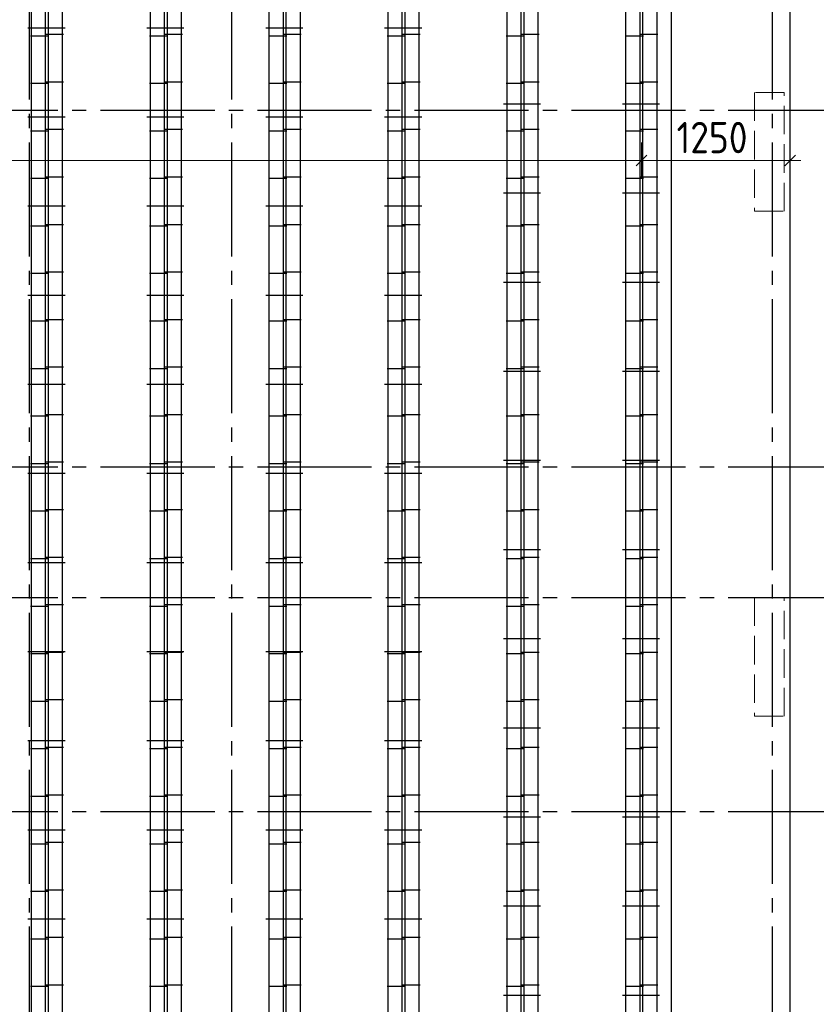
# Model space of a CAD drawing. Header units: millimetres. Extents: x 0 to 50400, y -48 to 35640.
# Tile 15 of 18: x 33735 to 40435, y 17738 to 26025. Entities that reach past the tile are written whole.
import ezdxf

# ---------------------------------------------------------------- set-up
doc = ezdxf.new("R2010")
doc.units = ezdxf.units.MM
doc.linetypes.add('______2', pattern=[324, 240, -84])
doc.linetypes.add('______5', pattern=[1320, 960, -120, 120, -120])
for name, color, linetype, lineweight in [('Standard', 7, 'Continuous', 25), ('ЖБ Пилон', 7, 'Continuous', 35), ('ЖБ Плита Фундамента верхний уровень', 7, 'Continuous', 35), ('Размерная линия_ общее', 7, 'Continuous', 13), ('Фиксатор', 7, 'Continuous', 13)]:
    doc.layers.add(name, color=color, linetype=linetype, lineweight=lineweight)
doc.layers.add('Оси', color=7, linetype='______5', lineweight=13, true_color=0x656565)
doc.styles.add('ISOCPEUR', font='txt')

msp = doc.modelspace()

# ---------------------------------------------------------------- linework, layer by layer
at = {"layer": 'Standard', "color": 254, "linetype": 'Continuous', "lineweight": -3, "true_color": 0xc4c4ff, "transparency": 33554687}
msp.add_lwpolyline([(9704, 9947.4), (39216, 9947.4), (39216, 32977.4), (9704, 32977.4), (9704, 9947.4)], dxfattribs=at)
at = {"layer": 'ЖБ Пилон', "color": 253, "linetype": '______2', "lineweight": 13, "true_color": 0xa0a0a0, "transparency": 33554687}
for p, q in [((40165.1, 25412.4), (39915.1, 25412.4)), ((39915.1, 25412.4), (39915.1, 24412.4)), ((40165.1, 24412.4), (40165.1, 25412.4)), ((39915.1, 24412.4), (40165.1, 24412.4)), ((40165.1, 21162.4), (39915.1, 21162.4)), ((39915.1, 21162.4), (39915.1, 20162.4)), ((40165.1, 20162.4), (40165.1, 21162.4)), ((39915.1, 20162.4), (40165.1, 20162.4))]:
    msp.add_line(p, q, dxfattribs=at)
at = {"layer": 'ЖБ Плита Фундамента верхний уровень', "color": 251, "linetype": 'Continuous', "lineweight": 25, "true_color": 0x656565, "transparency": 33554687}
msp.add_line((40215.1, 10012.4), (40215.1, 32912.4), dxfattribs=at)
at = {"layer": 'Оси', "color": 8, "linetype": '______5', "lineweight": -3, "transparency": 33554687}
for p, q in [((33815.1, 32912.4), (33815.1, 8317)), ((35515.1, 32912.4), (35515.1, 8317)), ((40065.1, 32912.4), (40065.1, 8317)), ((8015.1, 25262.4), (42965.1, 25262.4)), ((8015.1, 22262.4), (42965.1, 22262.4)), ((8015.1, 21162.4), (42965.1, 21162.4)), ((8015.1, 19362.4), (42965.1, 19362.4))]:
    msp.add_line(p, q, dxfattribs=at)
at = {"layer": 'Размерная линия_ общее', "color": 7, "linetype": 'Continuous', "lineweight": 13, "transparency": 33554687}
for p, q in [((38965.1, 24841.1), (38965.1, 24991.2)), ((40215.1, 24841.1), (40215.1, 24991.2)), ((9965.1, 24841.1), (38965.1, 24841.1)), ((38965.1, 24841.1), (38965.1, 24691.1)), ((38965.1, 24841.1), (38965.1, 24841.1)), ((38965.1, 24841.1), (40215.1, 24841.1)), ((40215.1, 24841.1), (40215.1, 24691.1)), ((40215.1, 24841.1), (40215.1, 24841.1)), ((40215.1, 24841.1), (40305.1, 24841.1))]:
    msp.add_line(p, q, dxfattribs=at)
at = {"layer": 'Размерная линия_ общее', "color": 7, "linetype": 'Continuous', "lineweight": 25, "transparency": 33554687}
for p, q in [((38920.1, 24796.2), (39010.1, 24886.1)), ((40170.1, 24796.2), (40260.1, 24886.1))]:
    msp.add_line(p, q, dxfattribs=at)
at = {"layer": 'Фиксатор', "color": 7, "linetype": 'Continuous', "lineweight": 25, "transparency": 33554687}
for p, q in [((33834.4, 10047.4), (33834.4, 32877.4)), ((33834.4, 10047.4), (33834.4, 32877.4)), ((33953, 10047.4), (33953, 32877.4)), ((33953, 10047.4), (33953, 32877.4)), ((33977.2, 10047.4), (33977.2, 32877.4)), ((33977.2, 10047.4), (33977.2, 32877.4)), ((34095.8, 10047.4), (34095.8, 32877.4)), ((34095.8, 10047.4), (34095.8, 32877.4)), ((34834.4, 10047.4), (34834.4, 32877.4)), ((34834.4, 10047.4), (34834.4, 32877.4)), ((34953, 10047.4), (34953, 32877.4)), ((34953, 10047.4), (34953, 32877.4)), ((34977.2, 10047.4), (34977.2, 32877.4)), ((34977.2, 10047.4), (34977.2, 32877.4)), ((35095.8, 10047.4), (35095.8, 32877.4)), ((35095.8, 10047.4), (35095.8, 32877.4)), ((35834.4, 10047.4), (35834.4, 32877.4)), ((35834.4, 10047.4), (35834.4, 32877.4)), ((35953, 10047.4), (35953, 32877.4)), ((35953, 10047.4), (35953, 32877.4)), ((35977.2, 10047.4), (35977.2, 32877.4)), ((35977.2, 10047.4), (35977.2, 32877.4)), ((36095.8, 10047.4), (36095.8, 32877.4)), ((36095.8, 10047.4), (36095.8, 32877.4)), ((36834.4, 10047.4), (36834.4, 32877.4)), ((36834.4, 10047.4), (36834.4, 32877.4)), ((36953, 10047.4), (36953, 32877.4)), ((36953, 10047.4), (36953, 32877.4)), ((36977.2, 10047.4), (36977.2, 32877.4)), ((36977.2, 10047.4), (36977.2, 32877.4)), ((37095.8, 10047.4), (37095.8, 32877.4)), ((37095.8, 10047.4), (37095.8, 32877.4)), ((37834.4, 10047.4), (37834.4, 32877.4)), ((37834.4, 10047.4), (37834.4, 32877.4)), ((37953, 10047.4), (37953, 32877.4)), ((37953, 10047.4), (37953, 32877.4)), ((37977.2, 10047.4), (37977.2, 32877.4)), ((37977.2, 10047.4), (37977.2, 32877.4)), ((38095.8, 10047.4), (38095.8, 32877.4)), ((38095.8, 10047.4), (38095.8, 32877.4)), ((38834.4, 10047.4), (38834.4, 32877.4)), ((38834.4, 10047.4), (38834.4, 32877.4)), ((38953, 10047.4), (38953, 32877.4)), ((38953, 10047.4), (38953, 32877.4)), ((38977.2, 10047.4), (38977.2, 32877.4)), ((38977.2, 10047.4), (38977.2, 32877.4)), ((39095.8, 10047.4), (39095.8, 32877.4)), ((39095.8, 10047.4), (39095.8, 32877.4)), ((33804, 25957.6), (34116, 25957.6)), ((33804, 25957.6), (34116, 25957.6)), ((34804, 25957.6), (35116, 25957.6)), ((34804, 25957.6), (35116, 25957.6)), ((35804, 25957.6), (36116, 25957.6)), ((35804, 25957.6), (36116, 25957.6)), ((36804, 25957.6), (37116, 25957.6)), ((36804, 25957.6), (37116, 25957.6)), ((33826.8, 25890.3), (33980.6, 25890.3)), ((33826.8, 25890.3), (33980.6, 25890.3)), ((34103.4, 25899.8), (33949.6, 25899.8)), ((34103.4, 25899.8), (33949.6, 25899.8)), ((34826.8, 25890.3), (34980.6, 25890.3)), ((34826.8, 25890.3), (34980.6, 25890.3)), ((35103.4, 25899.8), (34949.6, 25899.8)), ((35103.4, 25899.8), (34949.6, 25899.8)), ((35826.8, 25890.3), (35980.6, 25890.3)), ((35826.8, 25890.3), (35980.6, 25890.3)), ((36103.4, 25899.8), (35949.6, 25899.8)), ((36103.4, 25899.8), (35949.6, 25899.8)), ((36826.8, 25890.3), (36980.6, 25890.3)), ((36826.8, 25890.3), (36980.6, 25890.3)), ((37103.4, 25899.8), (36949.6, 25899.8)), ((37103.4, 25899.8), (36949.6, 25899.8)), ((37826.8, 25890.3), (37980.6, 25890.3)), ((37826.8, 25890.3), (37980.6, 25890.3)), ((38103.4, 25899.8), (37949.6, 25899.8)), ((38103.4, 25899.8), (37949.6, 25899.8)), ((38826.8, 25890.3), (38980.6, 25890.3)), ((38826.8, 25890.3), (38980.6, 25890.3)), ((39103.4, 25899.8), (38949.6, 25899.8)), ((39103.4, 25899.8), (38949.6, 25899.8)), ((33826.8, 25490.4), (33980.6, 25490.4)), ((33826.8, 25490.4), (33980.6, 25490.4)), ((34103.4, 25499.8), (33949.6, 25499.8)), ((34103.4, 25499.8), (33949.6, 25499.8)), ((34826.8, 25490.4), (34980.6, 25490.4)), ((34826.8, 25490.4), (34980.6, 25490.4)), ((35103.4, 25499.8), (34949.6, 25499.8)), ((35103.4, 25499.8), (34949.6, 25499.8)), ((35826.8, 25490.4), (35980.6, 25490.4)), ((35826.8, 25490.4), (35980.6, 25490.4)), ((36103.4, 25499.8), (35949.6, 25499.8)), ((36103.4, 25499.8), (35949.6, 25499.8)), ((36826.8, 25490.4), (36980.6, 25490.4)), ((36826.8, 25490.4), (36980.6, 25490.4)), ((37103.4, 25499.8), (36949.6, 25499.8)), ((37103.4, 25499.8), (36949.6, 25499.8)), ((37826.8, 25490.4), (37980.6, 25490.4)), ((37826.8, 25490.4), (37980.6, 25490.4)), ((38103.4, 25499.8), (37949.6, 25499.8)), ((38103.4, 25499.8), (37949.6, 25499.8)), ((38826.8, 25490.4), (38980.6, 25490.4)), ((38826.8, 25490.4), (38980.6, 25490.4)), ((39103.4, 25499.8), (38949.6, 25499.8)), ((39103.4, 25499.8), (38949.6, 25499.8)), ((37804, 25316.6), (38116, 25316.6)), ((37804, 25316.6), (38116, 25316.6)), ((38804, 25316.6), (39116, 25316.6)), ((38804, 25316.6), (39116, 25316.6)), ((33804, 25207.6), (34116, 25207.6)), ((33804, 25207.6), (34116, 25207.6)), ((34804, 25207.6), (35116, 25207.6)), ((34804, 25207.6), (35116, 25207.6)), ((35804, 25207.6), (36116, 25207.6)), ((35804, 25207.6), (36116, 25207.6)), ((36804, 25207.6), (37116, 25207.6)), ((36804, 25207.6), (37116, 25207.6)), ((33826.8, 25090.3), (33980.6, 25090.3)), ((33826.8, 25090.3), (33980.6, 25090.3)), ((34103.4, 25099.8), (33949.6, 25099.8)), ((34103.4, 25099.8), (33949.6, 25099.8)), ((34826.8, 25090.3), (34980.6, 25090.3)), ((34826.8, 25090.3), (34980.6, 25090.3)), ((35103.4, 25099.8), (34949.6, 25099.8)), ((35103.4, 25099.8), (34949.6, 25099.8)), ((35826.8, 25090.3), (35980.6, 25090.3)), ((35826.8, 25090.3), (35980.6, 25090.3)), ((36103.4, 25099.8), (35949.6, 25099.8)), ((36103.4, 25099.8), (35949.6, 25099.8)), ((36826.8, 25090.3), (36980.6, 25090.3)), ((36826.8, 25090.3), (36980.6, 25090.3)), ((37103.4, 25099.8), (36949.6, 25099.8)), ((37103.4, 25099.8), (36949.6, 25099.8)), ((37826.8, 25090.3), (37980.6, 25090.3)), ((37826.8, 25090.3), (37980.6, 25090.3)), ((38103.4, 25099.8), (37949.6, 25099.8)), ((38103.4, 25099.8), (37949.6, 25099.8)), ((38826.8, 25090.3), (38980.6, 25090.3)), ((38826.8, 25090.3), (38980.6, 25090.3)), ((39103.4, 25099.8), (38949.6, 25099.8)), ((39103.4, 25099.8), (38949.6, 25099.8)), ((34103.4, 24699.8), (33949.6, 24699.8)), ((34103.4, 24699.8), (33949.6, 24699.8)), ((35103.4, 24699.8), (34949.6, 24699.8)), ((35103.4, 24699.8), (34949.6, 24699.8)), ((36103.4, 24699.8), (35949.6, 24699.8)), ((36103.4, 24699.8), (35949.6, 24699.8)), ((37103.4, 24699.8), (36949.6, 24699.8)), ((37103.4, 24699.8), (36949.6, 24699.8)), ((38103.4, 24699.8), (37949.6, 24699.8)), ((38103.4, 24699.8), (37949.6, 24699.8)), ((39103.4, 24699.8), (38949.6, 24699.8)), ((39103.4, 24699.8), (38949.6, 24699.8)), ((33826.8, 24690.4), (33980.6, 24690.4)), ((33826.8, 24690.4), (33980.6, 24690.4)), ((34826.8, 24690.4), (34980.6, 24690.4)), ((34826.8, 24690.4), (34980.6, 24690.4)), ((35826.8, 24690.4), (35980.6, 24690.4)), ((35826.8, 24690.4), (35980.6, 24690.4)), ((36826.8, 24690.4), (36980.6, 24690.4)), ((36826.8, 24690.4), (36980.6, 24690.4)), ((37826.8, 24690.4), (37980.6, 24690.4)), ((37826.8, 24690.4), (37980.6, 24690.4)), ((38826.8, 24690.4), (38980.6, 24690.4)), ((38826.8, 24690.4), (38980.6, 24690.4)), ((37804, 24566.6), (38116, 24566.6)), ((37804, 24566.6), (38116, 24566.6)), ((38804, 24566.6), (39116, 24566.6)), ((38804, 24566.6), (39116, 24566.6)), ((33804, 24457.6), (34116, 24457.6)), ((33804, 24457.6), (34116, 24457.6)), ((34804, 24457.6), (35116, 24457.6)), ((34804, 24457.6), (35116, 24457.6)), ((35804, 24457.6), (36116, 24457.6)), ((35804, 24457.6), (36116, 24457.6)), ((36804, 24457.6), (37116, 24457.6)), ((36804, 24457.6), (37116, 24457.6)), ((33826.8, 24290.4), (33980.6, 24290.4)), ((33826.8, 24290.4), (33980.6, 24290.4)), ((34103.4, 24299.8), (33949.6, 24299.8)), ((34103.4, 24299.8), (33949.6, 24299.8)), ((34826.8, 24290.4), (34980.6, 24290.4)), ((34826.8, 24290.4), (34980.6, 24290.4)), ((35103.4, 24299.8), (34949.6, 24299.8)), ((35103.4, 24299.8), (34949.6, 24299.8)), ((35826.8, 24290.4), (35980.6, 24290.4)), ((35826.8, 24290.4), (35980.6, 24290.4)), ((36103.4, 24299.8), (35949.6, 24299.8)), ((36103.4, 24299.8), (35949.6, 24299.8)), ((36826.8, 24290.4), (36980.6, 24290.4)), ((36826.8, 24290.4), (36980.6, 24290.4)), ((37103.4, 24299.8), (36949.6, 24299.8)), ((37103.4, 24299.8), (36949.6, 24299.8)), ((37826.8, 24290.4), (37980.6, 24290.4)), ((37826.8, 24290.4), (37980.6, 24290.4)), ((38103.4, 24299.8), (37949.6, 24299.8)), ((38103.4, 24299.8), (37949.6, 24299.8)), ((38826.8, 24290.4), (38980.6, 24290.4)), ((38826.8, 24290.4), (38980.6, 24290.4)), ((39103.4, 24299.8), (38949.6, 24299.8)), ((39103.4, 24299.8), (38949.6, 24299.8)), ((33826.8, 23890.3), (33980.6, 23890.3)), ((33826.8, 23890.3), (33980.6, 23890.3)), ((34103.4, 23899.8), (33949.6, 23899.8)), ((34103.4, 23899.8), (33949.6, 23899.8)), ((34826.8, 23890.3), (34980.6, 23890.3)), ((34826.8, 23890.3), (34980.6, 23890.3)), ((35103.4, 23899.8), (34949.6, 23899.8)), ((35103.4, 23899.8), (34949.6, 23899.8)), ((35826.8, 23890.3), (35980.6, 23890.3)), ((35826.8, 23890.3), (35980.6, 23890.3)), ((36103.4, 23899.8), (35949.6, 23899.8)), ((36103.4, 23899.8), (35949.6, 23899.8)), ((36826.8, 23890.3), (36980.6, 23890.3)), ((36826.8, 23890.3), (36980.6, 23890.3)), ((37103.4, 23899.8), (36949.6, 23899.8)), ((37103.4, 23899.8), (36949.6, 23899.8)), ((37826.8, 23890.3), (37980.6, 23890.3)), ((37826.8, 23890.3), (37980.6, 23890.3)), ((38103.4, 23899.8), (37949.6, 23899.8)), ((38103.4, 23899.8), (37949.6, 23899.8)), ((38826.8, 23890.3), (38980.6, 23890.3)), ((38826.8, 23890.3), (38980.6, 23890.3)), ((39103.4, 23899.8), (38949.6, 23899.8)), ((39103.4, 23899.8), (38949.6, 23899.8)), ((37804, 23816.6), (38116, 23816.6)), ((37804, 23816.6), (38116, 23816.6)), ((38804, 23816.6), (39116, 23816.6)), ((38804, 23816.6), (39116, 23816.6)), ((33804, 23707.6), (34116, 23707.6)), ((33804, 23707.6), (34116, 23707.6)), ((34804, 23707.6), (35116, 23707.6)), ((34804, 23707.6), (35116, 23707.6)), ((35804, 23707.6), (36116, 23707.6)), ((35804, 23707.6), (36116, 23707.6)), ((36804, 23707.6), (37116, 23707.6)), ((36804, 23707.6), (37116, 23707.6)), ((33826.8, 23490.4), (33980.6, 23490.4)), ((33826.8, 23490.4), (33980.6, 23490.4)), ((34103.4, 23499.8), (33949.6, 23499.8)), ((34103.4, 23499.8), (33949.6, 23499.8)), ((34826.8, 23490.4), (34980.6, 23490.4)), ((34826.8, 23490.4), (34980.6, 23490.4)), ((35103.4, 23499.8), (34949.6, 23499.8)), ((35103.4, 23499.8), (34949.6, 23499.8)), ((35826.8, 23490.4), (35980.6, 23490.4)), ((35826.8, 23490.4), (35980.6, 23490.4)), ((36103.4, 23499.8), (35949.6, 23499.8)), ((36103.4, 23499.8), (35949.6, 23499.8)), ((36826.8, 23490.4), (36980.6, 23490.4)), ((36826.8, 23490.4), (36980.6, 23490.4)), ((37103.4, 23499.8), (36949.6, 23499.8)), ((37103.4, 23499.8), (36949.6, 23499.8)), ((37826.8, 23490.4), (37980.6, 23490.4)), ((37826.8, 23490.4), (37980.6, 23490.4)), ((38103.4, 23499.8), (37949.6, 23499.8)), ((38103.4, 23499.8), (37949.6, 23499.8)), ((38826.8, 23490.4), (38980.6, 23490.4)), ((38826.8, 23490.4), (38980.6, 23490.4)), ((39103.4, 23499.8), (38949.6, 23499.8)), ((39103.4, 23499.8), (38949.6, 23499.8)), ((33826.8, 23090.4), (33980.6, 23090.4)), ((33826.8, 23090.4), (33980.6, 23090.4)), ((34103.4, 23099.8), (33949.6, 23099.8)), ((34103.4, 23099.8), (33949.6, 23099.8)), ((34826.8, 23090.4), (34980.6, 23090.4)), ((34826.8, 23090.4), (34980.6, 23090.4)), ((35103.4, 23099.8), (34949.6, 23099.8)), ((35103.4, 23099.8), (34949.6, 23099.8)), ((35826.8, 23090.4), (35980.6, 23090.4)), ((35826.8, 23090.4), (35980.6, 23090.4)), ((36103.4, 23099.8), (35949.6, 23099.8)), ((36103.4, 23099.8), (35949.6, 23099.8)), ((36826.8, 23090.4), (36980.6, 23090.4)), ((36826.8, 23090.4), (36980.6, 23090.4)), ((37103.4, 23099.8), (36949.6, 23099.8)), ((37103.4, 23099.8), (36949.6, 23099.8)), ((37804, 23066.6), (38116, 23066.6)), ((37804, 23066.6), (38116, 23066.6)), ((37826.8, 23090.4), (37980.6, 23090.4)), ((37826.8, 23090.4), (37980.6, 23090.4)), ((38103.4, 23099.8), (37949.6, 23099.8)), ((38103.4, 23099.8), (37949.6, 23099.8)), ((38804, 23066.6), (39116, 23066.6)), ((38804, 23066.6), (39116, 23066.6)), ((38826.8, 23090.4), (38980.6, 23090.4)), ((38826.8, 23090.4), (38980.6, 23090.4)), ((39103.4, 23099.8), (38949.6, 23099.8)), ((39103.4, 23099.8), (38949.6, 23099.8)), ((33804, 22957.6), (34116, 22957.6)), ((33804, 22957.6), (34116, 22957.6)), ((34804, 22957.6), (35116, 22957.6)), ((34804, 22957.6), (35116, 22957.6)), ((35804, 22957.6), (36116, 22957.6)), ((35804, 22957.6), (36116, 22957.6)), ((36804, 22957.6), (37116, 22957.6)), ((36804, 22957.6), (37116, 22957.6)), ((33826.8, 22690.3), (33980.6, 22690.3)), ((33826.8, 22690.3), (33980.6, 22690.3)), ((34103.4, 22699.8), (33949.6, 22699.8)), ((34103.4, 22699.8), (33949.6, 22699.8)), ((34826.8, 22690.3), (34980.6, 22690.3)), ((34826.8, 22690.3), (34980.6, 22690.3)), ((35103.4, 22699.8), (34949.6, 22699.8)), ((35103.4, 22699.8), (34949.6, 22699.8)), ((35826.8, 22690.3), (35980.6, 22690.3)), ((35826.8, 22690.3), (35980.6, 22690.3)), ((36103.4, 22699.8), (35949.6, 22699.8)), ((36103.4, 22699.8), (35949.6, 22699.8)), ((36826.8, 22690.3), (36980.6, 22690.3)), ((36826.8, 22690.3), (36980.6, 22690.3)), ((37103.4, 22699.8), (36949.6, 22699.8)), ((37103.4, 22699.8), (36949.6, 22699.8)), ((37826.8, 22690.3), (37980.6, 22690.3)), ((37826.8, 22690.3), (37980.6, 22690.3)), ((38103.4, 22699.8), (37949.6, 22699.8)), ((38103.4, 22699.8), (37949.6, 22699.8)), ((38826.8, 22690.3), (38980.6, 22690.3)), ((38826.8, 22690.3), (38980.6, 22690.3)), ((39103.4, 22699.8), (38949.6, 22699.8)), ((39103.4, 22699.8), (38949.6, 22699.8)), ((34103.4, 22299.8), (33949.6, 22299.8)), ((34103.4, 22299.8), (33949.6, 22299.8)), ((35103.4, 22299.8), (34949.6, 22299.8)), ((35103.4, 22299.8), (34949.6, 22299.8)), ((36103.4, 22299.8), (35949.6, 22299.8)), ((36103.4, 22299.8), (35949.6, 22299.8)), ((37103.4, 22299.8), (36949.6, 22299.8)), ((37103.4, 22299.8), (36949.6, 22299.8)), ((37804, 22316.6), (38116, 22316.6)), ((37804, 22316.6), (38116, 22316.6)), ((38103.4, 22299.8), (37949.6, 22299.8)), ((38103.4, 22299.8), (37949.6, 22299.8)), ((38804, 22316.6), (39116, 22316.6)), ((38804, 22316.6), (39116, 22316.6)), ((39103.4, 22299.8), (38949.6, 22299.8)), ((39103.4, 22299.8), (38949.6, 22299.8)), ((33804, 22207.6), (34116, 22207.6)), ((33804, 22207.6), (34116, 22207.6)), ((33826.8, 22290.4), (33980.6, 22290.4)), ((33826.8, 22290.4), (33980.6, 22290.4)), ((34804, 22207.6), (35116, 22207.6)), ((34804, 22207.6), (35116, 22207.6)), ((34826.8, 22290.4), (34980.6, 22290.4)), ((34826.8, 22290.4), (34980.6, 22290.4)), ((35804, 22207.6), (36116, 22207.6)), ((35804, 22207.6), (36116, 22207.6)), ((35826.8, 22290.4), (35980.6, 22290.4)), ((35826.8, 22290.4), (35980.6, 22290.4)), ((36804, 22207.6), (37116, 22207.6)), ((36804, 22207.6), (37116, 22207.6)), ((36826.8, 22290.4), (36980.6, 22290.4)), ((36826.8, 22290.4), (36980.6, 22290.4)), ((37826.8, 22290.4), (37980.6, 22290.4)), ((37826.8, 22290.4), (37980.6, 22290.4)), ((38826.8, 22290.4), (38980.6, 22290.4)), ((38826.8, 22290.4), (38980.6, 22290.4)), ((33826.8, 21890.4), (33980.6, 21890.4)), ((33826.8, 21890.4), (33980.6, 21890.4)), ((34103.4, 21899.8), (33949.6, 21899.8)), ((34103.4, 21899.8), (33949.6, 21899.8)), ((34826.8, 21890.4), (34980.6, 21890.4)), ((34826.8, 21890.4), (34980.6, 21890.4)), ((35103.4, 21899.8), (34949.6, 21899.8)), ((35103.4, 21899.8), (34949.6, 21899.8)), ((35826.8, 21890.4), (35980.6, 21890.4)), ((35826.8, 21890.4), (35980.6, 21890.4)), ((36103.4, 21899.8), (35949.6, 21899.8)), ((36103.4, 21899.8), (35949.6, 21899.8)), ((36826.8, 21890.4), (36980.6, 21890.4)), ((36826.8, 21890.4), (36980.6, 21890.4)), ((37103.4, 21899.8), (36949.6, 21899.8)), ((37103.4, 21899.8), (36949.6, 21899.8)), ((37826.8, 21890.4), (37980.6, 21890.4)), ((37826.8, 21890.4), (37980.6, 21890.4)), ((38103.4, 21899.8), (37949.6, 21899.8)), ((38103.4, 21899.8), (37949.6, 21899.8)), ((38826.8, 21890.4), (38980.6, 21890.4)), ((38826.8, 21890.4), (38980.6, 21890.4)), ((39103.4, 21899.8), (38949.6, 21899.8)), ((39103.4, 21899.8), (38949.6, 21899.8)), ((37804, 21566.6), (38116, 21566.6)), ((37804, 21566.6), (38116, 21566.6)), ((38804, 21566.6), (39116, 21566.6)), ((38804, 21566.6), (39116, 21566.6)), ((33826.8, 21490.3), (33980.6, 21490.3)), ((33826.8, 21490.3), (33980.6, 21490.3)), ((34103.4, 21499.8), (33949.6, 21499.8)), ((34103.4, 21499.8), (33949.6, 21499.8)), ((34826.8, 21490.3), (34980.6, 21490.3)), ((34826.8, 21490.3), (34980.6, 21490.3)), ((35103.4, 21499.8), (34949.6, 21499.8)), ((35103.4, 21499.8), (34949.6, 21499.8)), ((35826.8, 21490.3), (35980.6, 21490.3)), ((35826.8, 21490.3), (35980.6, 21490.3)), ((36103.4, 21499.8), (35949.6, 21499.8)), ((36103.4, 21499.8), (35949.6, 21499.8)), ((36826.8, 21490.3), (36980.6, 21490.3)), ((36826.8, 21490.3), (36980.6, 21490.3)), ((37103.4, 21499.8), (36949.6, 21499.8)), ((37103.4, 21499.8), (36949.6, 21499.8)), ((37826.8, 21490.3), (37980.6, 21490.3)), ((37826.8, 21490.3), (37980.6, 21490.3)), ((38103.4, 21499.8), (37949.6, 21499.8)), ((38103.4, 21499.8), (37949.6, 21499.8)), ((38826.8, 21490.3), (38980.6, 21490.3)), ((38826.8, 21490.3), (38980.6, 21490.3)), ((39103.4, 21499.8), (38949.6, 21499.8)), ((39103.4, 21499.8), (38949.6, 21499.8)), ((33804, 21457.6), (34116, 21457.6)), ((33804, 21457.6), (34116, 21457.6)), ((34804, 21457.6), (35116, 21457.6)), ((34804, 21457.6), (35116, 21457.6)), ((35804, 21457.6), (36116, 21457.6)), ((35804, 21457.6), (36116, 21457.6)), ((36804, 21457.6), (37116, 21457.6)), ((36804, 21457.6), (37116, 21457.6)), ((33826.8, 21090.4), (33980.6, 21090.4)), ((33826.8, 21090.4), (33980.6, 21090.4)), ((34103.4, 21099.8), (33949.6, 21099.8)), ((34103.4, 21099.8), (33949.6, 21099.8)), ((34826.8, 21090.4), (34980.6, 21090.4)), ((34826.8, 21090.4), (34980.6, 21090.4)), ((35103.4, 21099.8), (34949.6, 21099.8)), ((35103.4, 21099.8), (34949.6, 21099.8)), ((35826.8, 21090.4), (35980.6, 21090.4)), ((35826.8, 21090.4), (35980.6, 21090.4)), ((36103.4, 21099.8), (35949.6, 21099.8)), ((36103.4, 21099.8), (35949.6, 21099.8)), ((36826.8, 21090.4), (36980.6, 21090.4)), ((36826.8, 21090.4), (36980.6, 21090.4)), ((37103.4, 21099.8), (36949.6, 21099.8)), ((37103.4, 21099.8), (36949.6, 21099.8)), ((37826.8, 21090.4), (37980.6, 21090.4)), ((37826.8, 21090.4), (37980.6, 21090.4)), ((38103.4, 21099.8), (37949.6, 21099.8)), ((38103.4, 21099.8), (37949.6, 21099.8)), ((38826.8, 21090.4), (38980.6, 21090.4)), ((38826.8, 21090.4), (38980.6, 21090.4)), ((39103.4, 21099.8), (38949.6, 21099.8)), ((39103.4, 21099.8), (38949.6, 21099.8)), ((37804, 20816.6), (38116, 20816.6)), ((37804, 20816.6), (38116, 20816.6)), ((38804, 20816.6), (39116, 20816.6)), ((38804, 20816.6), (39116, 20816.6)), ((33804, 20707.6), (34116, 20707.6)), ((33804, 20707.6), (34116, 20707.6)), ((33826.8, 20690.4), (33980.6, 20690.4)), ((33826.8, 20690.4), (33980.6, 20690.4)), ((34103.4, 20699.8), (33949.6, 20699.8)), ((34103.4, 20699.8), (33949.6, 20699.8)), ((34804, 20707.6), (35116, 20707.6)), ((34804, 20707.6), (35116, 20707.6)), ((34826.8, 20690.4), (34980.6, 20690.4)), ((34826.8, 20690.4), (34980.6, 20690.4)), ((35103.4, 20699.8), (34949.6, 20699.8)), ((35103.4, 20699.8), (34949.6, 20699.8)), ((35804, 20707.6), (36116, 20707.6)), ((35804, 20707.6), (36116, 20707.6)), ((35826.8, 20690.4), (35980.6, 20690.4)), ((35826.8, 20690.4), (35980.6, 20690.4)), ((36103.4, 20699.8), (35949.6, 20699.8)), ((36103.4, 20699.8), (35949.6, 20699.8)), ((36804, 20707.6), (37116, 20707.6)), ((36804, 20707.6), (37116, 20707.6)), ((36826.8, 20690.4), (36980.6, 20690.4)), ((36826.8, 20690.4), (36980.6, 20690.4)), ((37103.4, 20699.8), (36949.6, 20699.8)), ((37103.4, 20699.8), (36949.6, 20699.8)), ((37826.8, 20690.4), (37980.6, 20690.4)), ((37826.8, 20690.4), (37980.6, 20690.4)), ((38103.4, 20699.8), (37949.6, 20699.8)), ((38103.4, 20699.8), (37949.6, 20699.8)), ((38826.8, 20690.4), (38980.6, 20690.4)), ((38826.8, 20690.4), (38980.6, 20690.4)), ((39103.4, 20699.8), (38949.6, 20699.8)), ((39103.4, 20699.8), (38949.6, 20699.8)), ((33826.8, 20290.3), (33980.6, 20290.3)), ((33826.8, 20290.3), (33980.6, 20290.3)), ((34103.4, 20299.8), (33949.6, 20299.8)), ((34103.4, 20299.8), (33949.6, 20299.8)), ((34826.8, 20290.3), (34980.6, 20290.3)), ((34826.8, 20290.3), (34980.6, 20290.3)), ((35103.4, 20299.8), (34949.6, 20299.8)), ((35103.4, 20299.8), (34949.6, 20299.8)), ((35826.8, 20290.3), (35980.6, 20290.3)), ((35826.8, 20290.3), (35980.6, 20290.3)), ((36103.4, 20299.8), (35949.6, 20299.8)), ((36103.4, 20299.8), (35949.6, 20299.8)), ((36826.8, 20290.3), (36980.6, 20290.3)), ((36826.8, 20290.3), (36980.6, 20290.3)), ((37103.4, 20299.8), (36949.6, 20299.8)), ((37103.4, 20299.8), (36949.6, 20299.8)), ((37826.8, 20290.3), (37980.6, 20290.3)), ((37826.8, 20290.3), (37980.6, 20290.3)), ((38103.4, 20299.8), (37949.6, 20299.8)), ((38103.4, 20299.8), (37949.6, 20299.8)), ((38826.8, 20290.3), (38980.6, 20290.3)), ((38826.8, 20290.3), (38980.6, 20290.3)), ((39103.4, 20299.8), (38949.6, 20299.8)), ((39103.4, 20299.8), (38949.6, 20299.8)), ((37804, 20066.6), (38116, 20066.6)), ((37804, 20066.6), (38116, 20066.6)), ((38804, 20066.6), (39116, 20066.6)), ((38804, 20066.6), (39116, 20066.6)), ((33804, 19957.6), (34116, 19957.6)), ((33804, 19957.6), (34116, 19957.6)), ((33826.8, 19890.4), (33980.6, 19890.4)), ((33826.8, 19890.4), (33980.6, 19890.4)), ((34103.4, 19899.8), (33949.6, 19899.8)), ((34103.4, 19899.8), (33949.6, 19899.8)), ((34804, 19957.6), (35116, 19957.6)), ((34804, 19957.6), (35116, 19957.6)), ((34826.8, 19890.4), (34980.6, 19890.4)), ((34826.8, 19890.4), (34980.6, 19890.4)), ((35103.4, 19899.8), (34949.6, 19899.8)), ((35103.4, 19899.8), (34949.6, 19899.8)), ((35804, 19957.6), (36116, 19957.6)), ((35804, 19957.6), (36116, 19957.6)), ((35826.8, 19890.4), (35980.6, 19890.4)), ((35826.8, 19890.4), (35980.6, 19890.4)), ((36103.4, 19899.8), (35949.6, 19899.8)), ((36103.4, 19899.8), (35949.6, 19899.8)), ((36804, 19957.6), (37116, 19957.6)), ((36804, 19957.6), (37116, 19957.6)), ((36826.8, 19890.4), (36980.6, 19890.4)), ((36826.8, 19890.4), (36980.6, 19890.4)), ((37103.4, 19899.8), (36949.6, 19899.8)), ((37103.4, 19899.8), (36949.6, 19899.8)), ((37826.8, 19890.4), (37980.6, 19890.4)), ((37826.8, 19890.4), (37980.6, 19890.4)), ((38103.4, 19899.8), (37949.6, 19899.8)), ((38103.4, 19899.8), (37949.6, 19899.8)), ((38826.8, 19890.4), (38980.6, 19890.4)), ((38826.8, 19890.4), (38980.6, 19890.4)), ((39103.4, 19899.8), (38949.6, 19899.8)), ((39103.4, 19899.8), (38949.6, 19899.8)), ((33826.8, 19490.4), (33980.6, 19490.4)), ((33826.8, 19490.4), (33980.6, 19490.4)), ((34103.4, 19499.8), (33949.6, 19499.8)), ((34103.4, 19499.8), (33949.6, 19499.8)), ((34826.8, 19490.4), (34980.6, 19490.4)), ((34826.8, 19490.4), (34980.6, 19490.4)), ((35103.4, 19499.8), (34949.6, 19499.8)), ((35103.4, 19499.8), (34949.6, 19499.8)), ((35826.8, 19490.4), (35980.6, 19490.4)), ((35826.8, 19490.4), (35980.6, 19490.4)), ((36103.4, 19499.8), (35949.6, 19499.8)), ((36103.4, 19499.8), (35949.6, 19499.8)), ((36826.8, 19490.4), (36980.6, 19490.4)), ((36826.8, 19490.4), (36980.6, 19490.4)), ((37103.4, 19499.8), (36949.6, 19499.8)), ((37103.4, 19499.8), (36949.6, 19499.8)), ((37826.8, 19490.4), (37980.6, 19490.4)), ((37826.8, 19490.4), (37980.6, 19490.4)), ((38103.4, 19499.8), (37949.6, 19499.8)), ((38103.4, 19499.8), (37949.6, 19499.8)), ((38826.8, 19490.4), (38980.6, 19490.4)), ((38826.8, 19490.4), (38980.6, 19490.4)), ((39103.4, 19499.8), (38949.6, 19499.8)), ((39103.4, 19499.8), (38949.6, 19499.8)), ((37804, 19316.6), (38116, 19316.6)), ((37804, 19316.6), (38116, 19316.6)), ((38804, 19316.6), (39116, 19316.6)), ((38804, 19316.6), (39116, 19316.6)), ((33804, 19207.6), (34116, 19207.6)), ((33804, 19207.6), (34116, 19207.6)), ((34804, 19207.6), (35116, 19207.6)), ((34804, 19207.6), (35116, 19207.6)), ((35804, 19207.6), (36116, 19207.6)), ((35804, 19207.6), (36116, 19207.6)), ((36804, 19207.6), (37116, 19207.6)), ((36804, 19207.6), (37116, 19207.6)), ((33826.8, 19090.3), (33980.6, 19090.3)), ((33826.8, 19090.3), (33980.6, 19090.3)), ((34103.4, 19099.8), (33949.6, 19099.8)), ((34103.4, 19099.8), (33949.6, 19099.8)), ((34826.8, 19090.3), (34980.6, 19090.3)), ((34826.8, 19090.3), (34980.6, 19090.3)), ((35103.4, 19099.8), (34949.6, 19099.8)), ((35103.4, 19099.8), (34949.6, 19099.8)), ((35826.8, 19090.3), (35980.6, 19090.3)), ((35826.8, 19090.3), (35980.6, 19090.3)), ((36103.4, 19099.8), (35949.6, 19099.8)), ((36103.4, 19099.8), (35949.6, 19099.8)), ((36826.8, 19090.3), (36980.6, 19090.3)), ((36826.8, 19090.3), (36980.6, 19090.3)), ((37103.4, 19099.8), (36949.6, 19099.8)), ((37103.4, 19099.8), (36949.6, 19099.8)), ((37826.8, 19090.3), (37980.6, 19090.3)), ((37826.8, 19090.3), (37980.6, 19090.3)), ((38103.4, 19099.8), (37949.6, 19099.8)), ((38103.4, 19099.8), (37949.6, 19099.8)), ((38826.8, 19090.3), (38980.6, 19090.3)), ((38826.8, 19090.3), (38980.6, 19090.3)), ((39103.4, 19099.8), (38949.6, 19099.8)), ((39103.4, 19099.8), (38949.6, 19099.8)), ((33826.8, 18690.4), (33980.6, 18690.4)), ((33826.8, 18690.4), (33980.6, 18690.4)), ((34103.4, 18699.8), (33949.6, 18699.8)), ((34103.4, 18699.8), (33949.6, 18699.8)), ((34826.8, 18690.4), (34980.6, 18690.4)), ((34826.8, 18690.4), (34980.6, 18690.4)), ((35103.4, 18699.8), (34949.6, 18699.8)), ((35103.4, 18699.8), (34949.6, 18699.8)), ((35826.8, 18690.4), (35980.6, 18690.4)), ((35826.8, 18690.4), (35980.6, 18690.4)), ((36103.4, 18699.8), (35949.6, 18699.8)), ((36103.4, 18699.8), (35949.6, 18699.8)), ((36826.8, 18690.4), (36980.6, 18690.4)), ((36826.8, 18690.4), (36980.6, 18690.4)), ((37103.4, 18699.8), (36949.6, 18699.8)), ((37103.4, 18699.8), (36949.6, 18699.8)), ((37826.8, 18690.4), (37980.6, 18690.4)), ((37826.8, 18690.4), (37980.6, 18690.4)), ((38103.4, 18699.8), (37949.6, 18699.8)), ((38103.4, 18699.8), (37949.6, 18699.8)), ((38826.8, 18690.4), (38980.6, 18690.4)), ((38826.8, 18690.4), (38980.6, 18690.4)), ((39103.4, 18699.8), (38949.6, 18699.8)), ((39103.4, 18699.8), (38949.6, 18699.8)), ((37804, 18566.6), (38116, 18566.6)), ((37804, 18566.6), (38116, 18566.6)), ((38804, 18566.6), (39116, 18566.6)), ((38804, 18566.6), (39116, 18566.6)), ((33804, 18457.6), (34116, 18457.6)), ((33804, 18457.6), (34116, 18457.6)), ((34804, 18457.6), (35116, 18457.6)), ((34804, 18457.6), (35116, 18457.6)), ((35804, 18457.6), (36116, 18457.6)), ((35804, 18457.6), (36116, 18457.6)), ((36804, 18457.6), (37116, 18457.6)), ((36804, 18457.6), (37116, 18457.6)), ((33826.8, 18290.4), (33980.6, 18290.4)), ((33826.8, 18290.4), (33980.6, 18290.4)), ((34103.4, 18299.8), (33949.6, 18299.8)), ((34103.4, 18299.8), (33949.6, 18299.8)), ((34826.8, 18290.4), (34980.6, 18290.4)), ((34826.8, 18290.4), (34980.6, 18290.4)), ((35103.4, 18299.8), (34949.6, 18299.8)), ((35103.4, 18299.8), (34949.6, 18299.8)), ((35826.8, 18290.4), (35980.6, 18290.4)), ((35826.8, 18290.4), (35980.6, 18290.4)), ((36103.4, 18299.8), (35949.6, 18299.8)), ((36103.4, 18299.8), (35949.6, 18299.8)), ((36826.8, 18290.4), (36980.6, 18290.4)), ((36826.8, 18290.4), (36980.6, 18290.4)), ((37103.4, 18299.8), (36949.6, 18299.8)), ((37103.4, 18299.8), (36949.6, 18299.8)), ((37826.8, 18290.4), (37980.6, 18290.4)), ((37826.8, 18290.4), (37980.6, 18290.4)), ((38103.4, 18299.8), (37949.6, 18299.8)), ((38103.4, 18299.8), (37949.6, 18299.8)), ((38826.8, 18290.4), (38980.6, 18290.4)), ((38826.8, 18290.4), (38980.6, 18290.4)), ((39103.4, 18299.8), (38949.6, 18299.8)), ((39103.4, 18299.8), (38949.6, 18299.8)), ((34103.4, 17899.8), (33949.6, 17899.8)), ((34103.4, 17899.8), (33949.6, 17899.8)), ((35103.4, 17899.8), (34949.6, 17899.8)), ((35103.4, 17899.8), (34949.6, 17899.8)), ((36103.4, 17899.8), (35949.6, 17899.8)), ((36103.4, 17899.8), (35949.6, 17899.8)), ((37103.4, 17899.8), (36949.6, 17899.8)), ((37103.4, 17899.8), (36949.6, 17899.8)), ((38103.4, 17899.8), (37949.6, 17899.8)), ((38103.4, 17899.8), (37949.6, 17899.8)), ((39103.4, 17899.8), (38949.6, 17899.8)), ((39103.4, 17899.8), (38949.6, 17899.8)), ((33826.8, 17890.3), (33980.6, 17890.3)), ((33826.8, 17890.3), (33980.6, 17890.3)), ((34826.8, 17890.3), (34980.6, 17890.3)), ((34826.8, 17890.3), (34980.6, 17890.3)), ((35826.8, 17890.3), (35980.6, 17890.3)), ((35826.8, 17890.3), (35980.6, 17890.3)), ((36826.8, 17890.3), (36980.6, 17890.3)), ((36826.8, 17890.3), (36980.6, 17890.3)), ((37804, 17816.6), (38116, 17816.6)), ((37804, 17816.6), (38116, 17816.6)), ((37826.8, 17890.3), (37980.6, 17890.3)), ((37826.8, 17890.3), (37980.6, 17890.3)), ((38804, 17816.6), (39116, 17816.6)), ((38804, 17816.6), (39116, 17816.6)), ((38826.8, 17890.3), (38980.6, 17890.3)), ((38826.8, 17890.3), (38980.6, 17890.3))]:
    msp.add_line(p, q, dxfattribs=at)

# ---------------------------------------------------------------- texts
at = {"layer": 'Размерная линия_ общее', "color": 7, "linetype": 'Continuous', "lineweight": 25, "transparency": 33554687, "insert": (39260.1, 24901.1), "char_height": 264, "width": 800.283, "attachment_point": 7, "style": 'ISOCPEUR'}
msp.add_mtext('\\W0.87;1250', dxfattribs=at)

doc.saveas('drawing.dxf')
